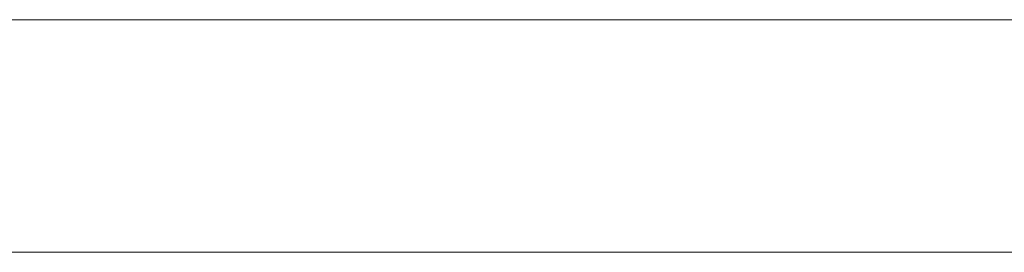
# Model space of a CAD drawing. Header units: millimetres. Extents: x -15489 to 15034, y -13406 to 13375.
# Tile 3 of 16: x -1988 to -1139, y -2390 to -2190. Entities that reach past the tile are written whole.
import ezdxf

# ---------------------------------------------------------------- set-up
doc = ezdxf.new("R2010")
doc.units = ezdxf.units.MM
doc.layers.add('A-WALL', color=113, linetype='Continuous', lineweight=9)

msp = doc.modelspace()

# ---------------------------------------------------------------- meshes
at = {"layer": 'A-WALL'}
mesh = msp.add_polyface(dxfattribs=at)
corners = [(-4087.87, -2190.12, 8000), (4312.13, -2190.12, 8000), (4312.13, -2190.12), (-4087.87, -2190.12)]
mesh.append_faces([[corners[k] for k in face] for face in [(0, 1, 2, 3)]])
mesh = msp.add_polyface(dxfattribs=at)
corners = [(-4087.87, -2390.12), (-4087.87, -2190.12), (4312.13, -2190.12), (4312.13, -2390.12)]
mesh.append_faces([[corners[k] for k in face] for face in [(0, 1, 2, 3)]])
mesh = msp.add_polyface(dxfattribs=at)
corners = [(4312.13, -2390.12, 8000), (4312.13, -2190.12, 8000), (-4087.87, -2190.12, 8000), (-4087.87, -2390.12, 8000)]
mesh.append_faces([[corners[k] for k in face] for face in [(0, 1, 2, 3)]])
mesh = msp.add_polyface(dxfattribs=at)
corners = [(4312.13, -2390.12), (4312.13, -2390.12, 8000), (-4087.87, -2390.12, 8000), (-4087.87, -2390.12)]
mesh.append_faces([[corners[k] for k in face] for face in [(0, 1, 2, 3)]])

doc.saveas('drawing.dxf')
